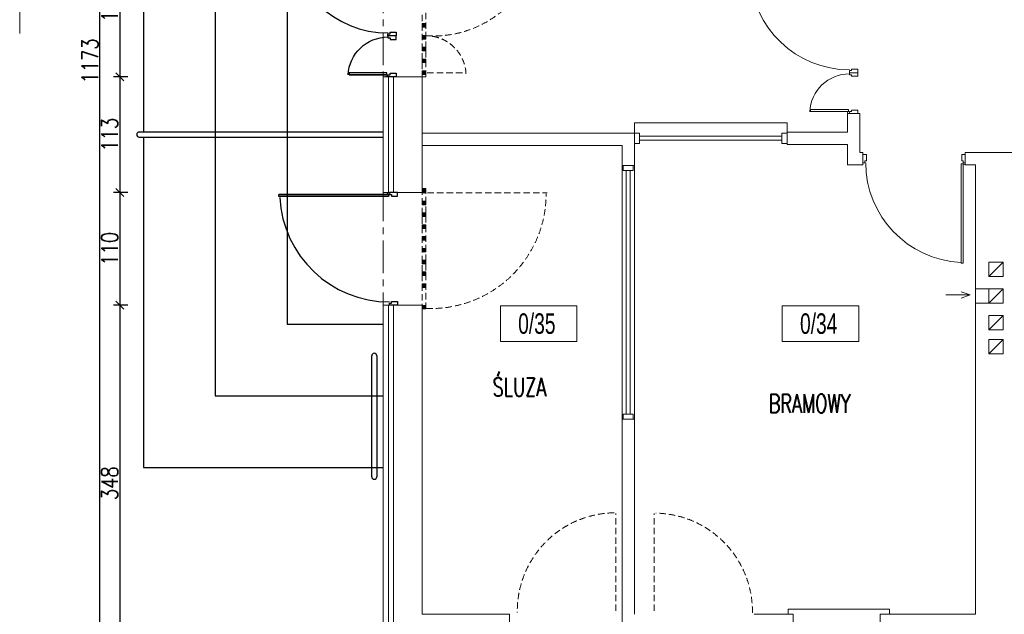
# Model space of a CAD drawing. Header units: millimetres. Extents: x 6354466 to 6508314, y -1889048 to -1342748.
# Tile 55 of 134: x 6379652 to 6389261, y -1760233 to -1754426. Entities that reach past the tile are written whole.
import ezdxf
from ezdxf.enums import TextEntityAlignment as Align

# ---------------------------------------------------------------- set-up
doc = ezdxf.new("R2010")
doc.units = ezdxf.units.MM
doc.header["$PDMODE"] = 3
doc.header["$PDSIZE"] = 10
doc.linetypes.add('CENTER', pattern=[50.8, 31.75, -6.35, 6.35, -6.35])
doc.linetypes.add('HIDDEN', pattern=[0.375, 0.25, -0.125])
for name, color, linetype, lineweight in [('drzwi istn', 163, 'Continuous', 5), ('L- ist s. działowe', 167, 'Continuous', 5), ('L-1', 10, 'Continuous', 30), ('L-2', 167, 'Continuous', 13), ('L-3', 10, 'Continuous', 18), ('L-4', 92, 'Continuous', 20), ('L-5', 152, 'Continuous', 9), ('L-AXIS', 10, 'CENTER', 18), ('L-DIM', 252, 'Continuous', 5), ('L-DRZWI', 146, 'Continuous', 13), ('L-ISTNIEJĄCE BUDYNKI', 167, 'Continuous', 5)]:
    doc.layers.add(name, color=color, linetype=linetype, lineweight=lineweight)
doc.layers.add('L-9', color=11, linetype='Continuous', plot=False)
doc.styles.add('160', font='simplex.shx', dxfattribs={"width": 0.8, "height": 160})
doc.styles.add('200', font='cdmsimpl.shx', dxfattribs={"width": 0.7, "height": 200})
doc.styles.add('250', font='cdmsimpl.shx', dxfattribs={"width": 0.7, "height": 250})
doc.styles.add('SIM-DIM', font='simplex.shx', dxfattribs={"width": 0.7, "bigfont": 'cdmbigpl.shx'})
doc.linetypes.add('BATTING', pattern='A,0.00254,-2.54,[134,ltypeshp.shx,S=2.54,R=0,X=-2.54,Y=0],-5.08,[134,ltypeshp.shx,S=2.54,R=180,X=2.54,Y=0],-2.54', length=10.16254)
doc.dimstyles.new('160', dxfattribs={"dimtxt": 160, "dimasz": 80, "dimexe": 60, "dimexo": 3, "dimgap": 18, "dimtad": 1, "dimdec": 0, "dimlfac": 0.1, "dimrnd": 1, "dimtxsty": '160', "dimblk": 'ARCHTICK', "dimcen": 2.5, "dimdle": 30, "dimadec": 0, "dimazin": 0, "dimtfac": 1, "dimtdec": 0, "dimtix": 1, "dimtmove": 2, "dimatfit": 0, "dimldrblk": 'NONE', "dimfxl": 0, "dimarcsym": 0})

# ---------------------------------------------------------------- blocks, each defined once
blk = doc.blocks.new('*U16')
for p, q in [((-5, 0), (-5, -5)), ((5, -5), (5, 0)), ((-5, -5), (5, -5)), ((-2, -5), (-2, -243)), ((2, -5), (2, -243)), ((-5, -248), (-5, -243)), ((-5, -243), (5, -243)), ((5, -243), (5, -248))]:
    blk.add_line(p, q)
blk = doc.blocks.new('*U17')
for p, q in [((-5, 0), (-5, -5)), ((5, -5), (5, 0)), ((-5, -5), (5, -5)), ((-2, -5), (-2, -144)), ((2, -5), (2, -144)), ((-5, -149), (-5, -144)), ((-5, -144), (5, -144)), ((5, -144), (5, -149))]:
    blk.add_line(p, q)
blk = doc.blocks.new('PMUI_DRZWI8')
for p, q in [((-40, 50), (-40, 1020)), ((-40, 1020), (-20, 1020)), ((-20, 1020), (-20, 50)), ((-1000, -40), (-1000, 40)), ((-1000, 40), (-980, 40)), ((-980, 40), (-980, 20)), ((-980, 20), (-965, 20)), ((-965, 20), (-965, -40)), ((-20, 50), (-40, 50)), ((-20, 20), (-35, 20)), ((-35, 20), (-35, -40)), ((-20, 50), (-20, 60)), ((0, 40), (-20, 40)), ((-20, 40), (-20, 20)), ((-965, -40), (-1000, -40)), ((-35, -40), (0, -40))]:
    blk.add_line(p, q)
for points in [[(-20, 50), (-20, 1020)], [(0, -40), (0, 40)]]:
    blk.add_lwpolyline(points)
blk.add_circle((-10, 50), 10)
blk.add_arc((1.9, 39.2), 974.1, 92.72584, 179.95417)
blk = doc.blocks.new('PMUI_DRZWI9')
for p, q in [((-40, 50), (-40, 420)), ((-40, 420), (-20, 420)), ((-20, 420), (-20, 50)), ((-400, -40), (-400, 40)), ((-400, 40), (-380, 40)), ((-380, 40), (-380, 20)), ((-380, 20), (-365, 20)), ((-365, 20), (-365, -40)), ((-20, 50), (-40, 50)), ((-20, 20), (-35, 20)), ((-35, 20), (-35, -40)), ((-20, 50), (-20, 60)), ((0, 40), (-20, 40)), ((-20, 40), (-20, 20)), ((-365, -40), (-400, -40)), ((-35, -40), (0, -40))]:
    blk.add_line(p, q)
for points in [[(-20, 50), (-20, 420)], [(0, -40), (0, 40)]]:
    blk.add_lwpolyline(points)
blk.add_circle((-10, 50), 10)
blk.add_arc((0.8, 39.7), 389.6, 92.72584, 179.95417)
blk = doc.blocks.new('PMUI_DRZWI11')
for p, q in [((35, 40), (0, 40)), ((35, -20), (35, 40)), ((1065, -20), (1065, 40)), ((1065, 40), (1100, 40)), ((1100, 40), (1100, -40)), ((0, -40), (20, -40)), ((20, -40), (20, -20)), ((20, -20), (35, -20)), ((20, -50), (20, -60)), ((20, -50), (40, -50)), ((20, -1120), (20, -50)), ((40, -50), (40, -1120)), ((1080, -20), (1065, -20)), ((1080, -40), (1080, -20)), ((1100, -40), (1080, -40)), ((40, -1120), (20, -1120))]:
    blk.add_line(p, q)
for points in [[(0, 40), (0, -40)], [(20, -50), (20, -1120)]]:
    blk.add_lwpolyline(points)
blk.add_circle((10, -50), 10)
blk.add_arc((-2.1, -39.1), 1071.5, 272.72584, 359.95417)
blk = doc.blocks.new('PMUI_DRZWI10')
for p, q in [((-1000, 40), (-1000, -40)), ((-965, 40), (-1000, 40)), ((-965, -20), (-965, 40)), ((-35, -20), (-35, 40)), ((-35, 40), (0, 40)), ((-1000, -40), (-980, -40)), ((-980, -40), (-980, -20)), ((-980, -20), (-965, -20)), ((-20, -50), (-40, -50)), ((-40, -50), (-40, -1020)), ((-20, -20), (-35, -20)), ((-20, -40), (-20, -20)), ((0, -40), (-20, -40)), ((-20, -50), (-20, -60)), ((-20, -1020), (-20, -50)), ((-40, -1020), (-20, -1020))]:
    blk.add_line(p, q)
for points in [[(0, 40), (0, -40)], [(-20, -50), (-20, -1020)]]:
    blk.add_lwpolyline(points)
blk.add_circle((-10, -50), 10)
blk.add_arc((1.9, -39.2), 974.1, 180.04583, 267.27416)
blk = doc.blocks.new('opis pom')
at = {"color": 0}
blk.add_lwpolyline([(252896.7, -40976.9), (253643.9, -40976.9), (253643.9, -41326.9), (252896.7, -41326.9)], close=True, dxfattribs=at)
at = {"layer": 'L-4', "lineweight": 30, "style": '250', "width": 0.7}
blk.add_attdef('2', text='', height=250, dxfattribs=at).set_placement((253252.2, -41151.9), align=Align.MIDDLE_CENTER)
blk = doc.blocks.new('_ArchTick')
at = {"color": 0, "linetype": 'ByBlock', "const_width": 0.15}
blk.add_lwpolyline([(-0.5, -0.5), (0.5, 0.5)], dxfattribs=at)
blk = doc.blocks.new('*D191')
at = {"layer": 'Defpoints', "color": 0, "transparency": 16777216}
for p in [(6383250.3, -1753583.4), (6380628.5, -1754983.4), (6383250.3, -1754983.4)]:
    blk.add_point(p, dxfattribs=at)
at = {"layer": 'L-DIM', "color": 0, "lineweight": -2, "ltscale": 10, "transparency": 16777216}
for p, q in [((6380628.5, -1753553.4), (6380628.5, -1755013.4)), ((6380708.5, -1753583.4), (6380568.5, -1753583.4)), ((6380708.5, -1754983.4), (6380568.5, -1754983.4))]:
    blk.add_line(p, q, dxfattribs=at)
at = {"layer": 'L-DIM', "color": 0, "linetype": 'ByBlock', "lineweight": -2, "transparency": 16777216, "xscale": 80, "yscale": 80, "zscale": 80}
for p, rotation in [((6380628.5, -1753583.4), 90), ((6380628.5, -1754983.4), 270)]:
    blk.add_blockref('_ArchTick', p, dxfattribs=dict(at, rotation=rotation))
at = {"layer": 'L-DIM', "color": 0, "ltscale": 10, "transparency": 16777216, "insert": (6380530.5, -1754283.4), "char_height": 160, "attachment_point": 5, "rotation": 90, "style": '160'}
blk.add_mtext('140', dxfattribs=at)
blk = doc.blocks.new('_None')
blk = doc.blocks.new('*D192')
at = {"layer": 'Defpoints', "color": 0, "transparency": 16777216}
for p in [(6383250.3, -1754983.4), (6380628.5, -1756113.4), (6383580.3, -1756113.4)]:
    blk.add_point(p, dxfattribs=at)
at = {"layer": 'L-DIM', "color": 0, "lineweight": -2, "ltscale": 10, "transparency": 16777216}
for p, q in [((6380708.5, -1754983.4), (6380568.5, -1754983.4)), ((6380628.5, -1754953.4), (6380628.5, -1756143.4)), ((6380708.5, -1756113.4), (6380568.5, -1756113.4))]:
    blk.add_line(p, q, dxfattribs=at)
at = {"layer": 'L-DIM', "color": 0, "linetype": 'ByBlock', "lineweight": -2, "transparency": 16777216, "xscale": 80, "yscale": 80, "zscale": 80}
for p, rotation in [((6380628.5, -1754983.4), 90), ((6380628.5, -1756113.4), 270)]:
    blk.add_blockref('_ArchTick', p, dxfattribs=dict(at, rotation=rotation))
at = {"layer": 'L-DIM', "color": 0, "ltscale": 10, "transparency": 16777216, "insert": (6380530.5, -1755548.4), "char_height": 160, "attachment_point": 5, "rotation": 90, "style": '160'}
blk.add_mtext('113', dxfattribs=at)
blk = doc.blocks.new('*D193')
at = {"layer": 'Defpoints', "color": 0, "transparency": 16777216}
for p in [(6383580.3, -1756113.4), (6380628.5, -1757213.4), (6383200.3, -1757213.4)]:
    blk.add_point(p, dxfattribs=at)
at = {"layer": 'L-DIM', "color": 0, "lineweight": -2, "ltscale": 10, "transparency": 16777216}
for p, q in [((6380708.5, -1756113.4), (6380568.5, -1756113.4)), ((6380628.5, -1756083.4), (6380628.5, -1757243.4)), ((6380708.5, -1757213.4), (6380568.5, -1757213.4))]:
    blk.add_line(p, q, dxfattribs=at)
at = {"layer": 'L-DIM', "color": 0, "linetype": 'ByBlock', "lineweight": -2, "transparency": 16777216, "xscale": 80, "yscale": 80, "zscale": 80}
for p, rotation in [((6380628.5, -1756113.4), 90), ((6380628.5, -1757213.4), 270)]:
    blk.add_blockref('_ArchTick', p, dxfattribs=dict(at, rotation=rotation))
at = {"layer": 'L-DIM', "color": 0, "ltscale": 10, "transparency": 16777216, "insert": (6380530.5, -1756663.4), "char_height": 160, "attachment_point": 5, "rotation": 90, "style": '160'}
blk.add_mtext('110', dxfattribs=at)
blk = doc.blocks.new('*D194')
at = {"layer": 'Defpoints', "color": 0, "transparency": 16777216}
for p in [(6383200.3, -1757213.4), (6380628.5, -1760693.4), (6383200.3, -1760693.4)]:
    blk.add_point(p, dxfattribs=at)
at = {"layer": 'L-DIM', "color": 0, "lineweight": -2, "ltscale": 10, "transparency": 16777216}
for p, q in [((6380708.5, -1757213.4), (6380568.5, -1757213.4)), ((6380628.5, -1757183.4), (6380628.5, -1760723.4)), ((6380708.5, -1760693.4), (6380568.5, -1760693.4))]:
    blk.add_line(p, q, dxfattribs=at)
at = {"layer": 'L-DIM', "color": 0, "linetype": 'ByBlock', "lineweight": -2, "transparency": 16777216, "xscale": 80, "yscale": 80, "zscale": 80}
for p, rotation in [((6380628.5, -1757213.4), 90), ((6380628.5, -1760693.4), 270)]:
    blk.add_blockref('_ArchTick', p, dxfattribs=dict(at, rotation=rotation))
at = {"layer": 'L-DIM', "color": 0, "ltscale": 10, "transparency": 16777216, "insert": (6380530.5, -1758953.4), "char_height": 160, "attachment_point": 5, "rotation": 90, "style": '160'}
blk.add_mtext('348', dxfattribs=at)
blk = doc.blocks.new('*D195')
at = {"layer": 'Defpoints', "color": 0, "transparency": 16777216}
for p in [(6380435.1, -1748963.4), (6383200.3, -1748963.4), (6383200.3, -1760693.4)]:
    blk.add_point(p, dxfattribs=at)
at = {"layer": 'L-DIM', "color": 0, "lineweight": -2, "ltscale": 10, "transparency": 16777216}
for p, q in [((6380515.1, -1748963.4), (6380375.1, -1748963.4)), ((6380435.1, -1760723.4), (6380435.1, -1748933.4)), ((6380515.1, -1760693.4), (6380375.1, -1760693.4))]:
    blk.add_line(p, q, dxfattribs=at)
at = {"layer": 'L-DIM', "color": 0, "linetype": 'ByBlock', "lineweight": -2, "transparency": 16777216, "xscale": 80, "yscale": 80, "zscale": 80}
for p, rotation in [((6380435.1, -1748963.4), 90), ((6380435.1, -1760693.4), 270)]:
    blk.add_blockref('_ArchTick', p, dxfattribs=dict(at, rotation=rotation))
at = {"layer": 'L-DIM', "color": 0, "ltscale": 10, "transparency": 16777216, "insert": (6380337.1, -1754828.4), "char_height": 160, "attachment_point": 5, "rotation": 90, "style": '160'}
blk.add_mtext('1173', dxfattribs=at)

msp = doc.modelspace()

# ---------------------------------------------------------------- hatches: boundary and pattern name
at = {"layer": 'L-DRZWI', "linetype": 'HIDDEN', "lineweight": 5, "ltscale": 250}
for points in [[(6383580.3, -1754464.1), (6383580.3, -1754499.4), (6383615.3, -1754499.4), (6383615.3, -1754464.1)], [(6383580.3, -1754579.4), (6383580.3, -1754614.8), (6383615.3, -1754614.8), (6383615.3, -1754579.4)], [(6383580.3, -1754694.8), (6383580.3, -1754730.1), (6383615.3, -1754730.1), (6383615.3, -1754694.8)], [(6383580.3, -1754810.1), (6383580.3, -1754845.5), (6383615.3, -1754845.5), (6383615.3, -1754810.1)], [(6383580.3, -1754925.5), (6383580.3, -1754960.9), (6383615.3, -1754960.9), (6383615.3, -1754925.5)], [(6383580.3, -1756082.2), (6383580.3, -1756117.6), (6383615.3, -1756117.6), (6383615.3, -1756082.2)], [(6383580.3, -1756197.6), (6383580.3, -1756232.9), (6383615.3, -1756232.9), (6383615.3, -1756197.6)], [(6383580.3, -1756312.9), (6383580.3, -1756348.3), (6383615.3, -1756348.3), (6383615.3, -1756312.9)], [(6383580.3, -1756428.3), (6383580.3, -1756463.7), (6383615.3, -1756463.7), (6383615.3, -1756428.3)], [(6383580.3, -1756543.7), (6383580.3, -1756579), (6383615.3, -1756579), (6383615.3, -1756543.7)], [(6383580.3, -1756659), (6383580.3, -1756694.4), (6383615.3, -1756694.4), (6383615.3, -1756659)], [(6383580.3, -1756774.4), (6383580.3, -1756809.7), (6383615.3, -1756809.7), (6383615.3, -1756774.4)], [(6383580.3, -1756889.7), (6383580.3, -1756925.1), (6383615.3, -1756925.1), (6383615.3, -1756889.7)], [(6383580.3, -1757005.1), (6383580.3, -1757040.4), (6383615.3, -1757040.4), (6383615.3, -1757005.1)], [(6383580.3, -1757215.8), (6383580.3, -1757251.2), (6383615.3, -1757251.2), (6383615.3, -1757215.8)]]:
    msp.add_hatch(color=256, dxfattribs=at).paths.add_polyline_path(points)

# ---------------------------------------------------------------- linework, layer by layer
at = {"layer": 'drzwi istn'}
for p, q in [((6387150.3, -1760233.4), (6387150.3, -1760183.4)), ((6387150.3, -1760183.4), (6388140.3, -1760183.4)), ((6388140.3, -1760183.4), (6388140.3, -1760233.4))]:
    msp.add_line(p, q, dxfattribs=at)
at = {"layer": 'L- ist s. działowe'}
for p, q in [((6387730.3, -1755343.4), (6387730.3, -1755523.4)), ((6387730.3, -1755343.4), (6387850.3, -1755343.4)), ((6387850.3, -1755723.4), (6387850.3, -1755343.4)), ((6383580.3, -1755533.4), (6385650.3, -1755533.4)), ((6385650.3, -1755533.4), (6385650.3, -1755848.4)), ((6387140.3, -1755523.4), (6387730.3, -1755523.4)), ((6385530.3, -1755653.4), (6383580.3, -1755653.4)), ((6385530.3, -1755653.4), (6385530.3, -1755848.4)), ((6387140.3, -1755643.4), (6387730.3, -1755643.4)), ((6387730.3, -1755643.4), (6387730.3, -1755693.4)), ((6387730.3, -1755693.4), (6387730.3, -1755843.4)), ((6387850.3, -1755723.4), (6387880.3, -1755723.4)), ((6387880.3, -1755843.4), (6387880.3, -1755723.4)), ((6385530.3, -1755848.4), (6385650.3, -1755848.4)), ((6385530.3, -1755848.4), (6385530.3, -1758328.4)), ((6385566.5, -1755848.4), (6385593.3, -1755848.4)), ((6385650.3, -1755848.4), (6385650.3, -1758328.4)), ((6387730.3, -1755843.4), (6387880.3, -1755843.4)), ((6385530.3, -1758328.4), (6385530.3, -1760233.4)), ((6385530.3, -1758328.4), (6385650.3, -1758328.4)), ((6385566.5, -1758328.4), (6385593.3, -1758328.4)), ((6385650.3, -1758328.4), (6385650.3, -1760233.4))]:
    msp.add_line(p, q, dxfattribs=at)
at = {"layer": 'L-1'}
for p, q in [((6383200.3, -1755523.4), (6380818.9, -1755523.4)), ((6380818.9, -1755573.4), (6383200.3, -1755573.4)), ((6383086.9, -1758889.5), (6383086.9, -1757708.7)), ((6383136.9, -1757708.7), (6383136.9, -1758889.5)), ((6380860.9, -1758798.1), (6383200.3, -1758798.1))]:
    msp.add_line(p, q, dxfattribs=at)
for points in [[(6383086.9, -1751702.7), (6380860.9, -1751702.7), (6380860.9, -1755523.4)], [(6383086.9, -1752402.7), (6381560.9, -1752402.7), (6381560.9, -1758098.1), (6383200.3, -1758098.1)], [(6383086.9, -1753102.7), (6382260.9, -1753102.7), (6382260.9, -1757398.1), (6383200.3, -1757398.1)], [(6380860.9, -1755573.4), (6380860.9, -1758798.1), (6383200.3, -1758798.1)]]:
    msp.add_lwpolyline(points, dxfattribs=at)
for centre, start, end in [((6380818.9, -1755548.4), 90, 270), ((6383111.9, -1757708.7), 0, 180), ((6383111.9, -1758889.5), 180, 0)]:
    msp.add_arc(centre, 25, start, end, dxfattribs=at)
at = {"layer": 'L-2'}
msp.add_line((6379651.7, -1753867.5), (6379651.7, -1754559.4), dxfattribs=at)
at = {"layer": 'L-3', "linetype": 'BATTING', "ltscale": 4}
msp.add_line((6383250.3, -1756113.4), (6383250.3, -1754983.4), dxfattribs=at)
msp.add_lwpolyline([(6383250.3, -1760643.4), (6383250.3, -1760643.4), (6383250.3, -1757213.4)], dxfattribs=at)
at = {"layer": 'L-5', "ltscale": 10}
for p, q in [((6383300.4, -1756113.9), (6383300.4, -1754983.9)), ((6383300.3, -1760593.4), (6383300.3, -1757213.4))]:
    msp.add_line(p, q, dxfattribs=at)
at = {"layer": 'L-AXIS', "ltscale": 10}
msp.add_line((6383200.3, -1748963.4), (6383200.3, -1760693.4), dxfattribs=at)
at = {"layer": 'L-DRZWI', "linetype": 'HIDDEN', "lineweight": 5, "ltscale": 250}
for p, q in [((6383630.5, -1756116.2), (6384800.5, -1756116.2)), ((6385470.7, -1760200.2), (6385470.7, -1759249.3)), ((6385843.9, -1760200.2), (6385843.9, -1759249.3))]:
    msp.add_line(p, q, dxfattribs=at)
for points in [[(6383580.3, -1753533.4), (6383580.3, -1754983.4), (6383615.3, -1754983.4), (6383615.3, -1753533.4)], [(6383580.3, -1754464.1), (6383580.3, -1754499.4), (6383615.3, -1754499.4), (6383615.3, -1754464.1)], [(6383580.3, -1754579.4), (6383580.3, -1754614.8), (6383615.3, -1754614.8), (6383615.3, -1754579.4)], [(6383580.3, -1754694.8), (6383580.3, -1754730.1), (6383615.3, -1754730.1), (6383615.3, -1754694.8)], [(6383580.3, -1754810.1), (6383580.3, -1754845.5), (6383615.3, -1754845.5), (6383615.3, -1754810.1)], [(6383580.3, -1754925.5), (6383580.3, -1754960.9), (6383615.3, -1754960.9), (6383615.3, -1754925.5)], [(6383580.3, -1756074.4), (6383580.3, -1757251.2), (6383615.2, -1757251.2), (6383615.3, -1756074.4)], [(6383580.3, -1756082.2), (6383580.3, -1756117.6), (6383615.3, -1756117.6), (6383615.3, -1756082.2)], [(6383580.3, -1756197.6), (6383580.3, -1756232.9), (6383615.3, -1756232.9), (6383615.3, -1756197.6)], [(6383580.3, -1756312.9), (6383580.3, -1756348.3), (6383615.3, -1756348.3), (6383615.3, -1756312.9)], [(6383580.3, -1756428.3), (6383580.3, -1756463.7), (6383615.3, -1756463.7), (6383615.3, -1756428.3)], [(6383580.3, -1756543.7), (6383580.3, -1756579), (6383615.3, -1756579), (6383615.3, -1756543.7)], [(6383580.3, -1756659), (6383580.3, -1756694.4), (6383615.3, -1756694.4), (6383615.3, -1756659)], [(6383580.3, -1756774.4), (6383580.3, -1756809.7), (6383615.3, -1756809.7), (6383615.3, -1756774.4)], [(6383580.3, -1756889.7), (6383580.3, -1756925.1), (6383615.3, -1756925.1), (6383615.3, -1756889.7)], [(6383580.3, -1757005.1), (6383580.3, -1757040.4), (6383615.3, -1757040.4), (6383615.3, -1757005.1)], [(6383580.3, -1757215.8), (6383580.3, -1757251.2), (6383615.3, -1757251.2), (6383615.3, -1757215.8)]]:
    msp.add_lwpolyline(points, close=True, dxfattribs=at)
msp.add_lwpolyline([(6383627.9, -1754943.4), (6383997.9, -1754943.4)], dxfattribs=at)
for centre, radius, start, end in [((6383691, -1753545.7), 1039.4, 265.98615, 357.98404), ((6383618, -1754972.2), 389.6, 2.72584, 89.95417), ((6383666.3, -1756122.9), 1123.7, 267.66543, 359.88854), ((6385468.4, -1760202.3), 960.4, 90.99414, 180.7149), ((6385842.4, -1760205.5), 960.4, 359.2851, 89.00586)]:
    msp.add_arc(centre, radius, start, end, dxfattribs=at)
at = {"layer": 'L-ISTNIEJĄCE BUDYNKI'}
for p, q in [((6380860.9, -1755523.4), (6380860.9, -1751702.7)), ((6383200.3, -1754983.4), (6383580.3, -1754983.4)), ((6383200.3, -1756113.4), (6383200.4, -1754984.3)), ((6383580.3, -1754983.4), (6383580.3, -1755653.4)), ((6387140.3, -1755433.4), (6385650.3, -1755433.4)), ((6385650.3, -1755433.4), (6385650.3, -1755533.4)), ((6387140.3, -1755433.4), (6387140.3, -1755523.4)), ((6380860.9, -1758798.1), (6380860.9, -1755573.4)), ((6387140.3, -1755523.4), (6387140.3, -1755643.4)), ((6383580.3, -1755653.4), (6383580.3, -1756113.4)), ((6388880.3, -1755723.4), (6391030.3, -1755723.4)), ((6388880.3, -1755843.4), (6388880.3, -1755723.4)), ((6388880.3, -1755843.4), (6388980.3, -1755843.4)), ((6388980.3, -1755843.4), (6388980.3, -1757053.4)), ((6383200.3, -1756113.4), (6383580.3, -1756113.4)), ((6389110.3, -1756933.4), (6389250.3, -1756793.4)), ((6388691.7, -1757114.2), (6388927.3, -1757114.2)), ((6388927.3, -1757114.2), (6388838.8, -1757082.1)), ((6388927.3, -1757114.2), (6388838.8, -1757146.3)), ((6388980.3, -1757053.4), (6389250.3, -1757053.4)), ((6388980.3, -1757053.4), (6388980.3, -1757193.4)), ((6389110.3, -1757193.4), (6389250.3, -1757053.4)), ((6389250.3, -1757053.4), (6389250.3, -1757193.4)), ((6383200.3, -1760693.4), (6383200.3, -1757213.4)), ((6383200.3, -1757213.4), (6383580.3, -1757213.4)), ((6383580.3, -1757213.4), (6383580.3, -1760233.4)), ((6388980.3, -1757193.4), (6388980.3, -1760233.4)), ((6389250.3, -1757193.4), (6388980.3, -1757193.4)), ((6389110.3, -1757453.4), (6389250.3, -1757313.4)), ((6389110.3, -1757689), (6389250.3, -1757549)), ((6383580.3, -1760233.4), (6384430.3, -1760233.4)), ((6384430.3, -1760233.4), (6384430.3, -1760693.4)), ((6385530.3, -1760233.4), (6385530.3, -1760693.4)), ((6386820.3, -1760233.4), (6387200.3, -1760233.4)), ((6387200.3, -1760233.4), (6387200.3, -1760693.4)), ((6388050.3, -1760233.4), (6388980.3, -1760233.4)), ((6388050.3, -1760233.4), (6388050.3, -1760693.4))]:
    msp.add_line(p, q, dxfattribs=at)
for points in [[(6389110.3, -1756933.4), (6389250.3, -1756933.4), (6389250.3, -1756793.4), (6389110.3, -1756793.4)], [(6389110.3, -1757193.4), (6389250.3, -1757193.4), (6389250.3, -1757053.4), (6389110.3, -1757053.4)], [(6389110.3, -1757453.4), (6389250.3, -1757453.4), (6389250.3, -1757313.4), (6389110.3, -1757313.4)], [(6389110.3, -1757689), (6389250.3, -1757689), (6389250.3, -1757549), (6389110.3, -1757549)]]:
    msp.add_lwpolyline(points, close=True, dxfattribs=at)

# ---------------------------------------------------------------- block references
at = {"layer": 'drzwi istn', "rotation": 90}
msp.add_blockref('PMUI_DRZWI8', (6387790.3, -1753943.4), dxfattribs=at)
at = {"layer": 'drzwi istn', "xscale": -1, "rotation": 89.99999999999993}
msp.add_blockref('PMUI_DRZWI9', (6387790.3, -1755343.4), dxfattribs=at)
at = {"layer": 'drzwi istn'}
msp.add_blockref('PMUI_DRZWI10', (6388880.3, -1755783.4), dxfattribs=at)
at = {"layer": 'L-1'}
for name, p, rotation in [('PMUI_DRZWI8', (6383286.1, -1753583.4), 90), ('PMUI_DRZWI11', (6383300.3, -1756113.4), 270)]:
    msp.add_blockref(name, p, dxfattribs=dict(at, rotation=rotation))
at = {"layer": 'L-1', "xscale": -1, "rotation": 89.99999999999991}
msp.add_blockref('PMUI_DRZWI9', (6383286.1, -1754983.4), dxfattribs=at)
at = {"layer": 'L-5'}
ref = msp.add_blockref('opis pom', (6131446.4, -1716242), dxfattribs=at)
ref.add_attrib('2', '0/35', dxfattribs={"height": 200, "style": '200', "width": 0.7}).set_placement((6384698.6, -1757393.9), align=Align.MIDDLE_CENTER)
ref = msp.add_blockref('opis pom', (6134197.3, -1716242), dxfattribs=at)
ref.add_attrib('2', '0/34', dxfattribs={"layer": 'L-4', "height": 200, "style": '200', "width": 0.7}).set_placement((6387449.5, -1757393.9), align=Align.MIDDLE_CENTER)
at = {"layer": 'L-DRZWI', "xscale": -10, "yscale": 10, "zscale": 10}
for name, p, rotation in [('*U17', (6385650.3, -1755583.4), 89.9999999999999), ('*U16', (6385590.3, -1758328.4), 180)]:
    msp.add_blockref(name, p, dxfattribs=dict(at, rotation=rotation))

# ---------------------------------------------------------------- texts
at = {"layer": 'L-9', "ltscale": 0.5, "style": 'SIM-DIM', "width": 0.7}
for s, p in [('ŚLUZA', (6384266.7, -1758103.3)), ('BRAMOWY', (6386962, -1758264))]:
    msp.add_text(s, height=180, dxfattribs=at).set_placement(p)

# ---------------------------------------------------------------- dimensions: what is measured, and where the dimension line sits
at = {"layer": 'L-DIM', "ltscale": 10}
for base, p1, p2, picture, middle in [((6380435.1, -1748963.4), (6383200.3, -1760693.4), (6383200.3, -1748963.4), '*D195', (6380337.1, -1754828.4)), ((6380628.5, -1754983.4), (6383250.3, -1753583.4), (6383250.3, -1754983.4), '*D191', (6380530.5, -1754283.4)), ((6380628.5, -1756113.4), (6383250.3, -1754983.4), (6383580.3, -1756113.4), '*D192', (6380530.5, -1755548.4)), ((6380628.5, -1757213.4), (6383580.3, -1756113.4), (6383200.3, -1757213.4), '*D193', (6380530.5, -1756663.4)), ((6380628.5, -1760693.4), (6383200.3, -1757213.4), (6383200.3, -1760693.4), '*D194', (6380530.5, -1758953.4))]:
    dim = msp.add_linear_dim(base=base, p1=p1, p2=p2, angle=90, dimstyle='160', override={"dimlfac": 0.1}, dxfattribs=at)
    dim.commit()
    dim.dimension.update_dxf_attribs({"geometry": picture, "text_midpoint": middle})

doc.saveas('drawing.dxf')
